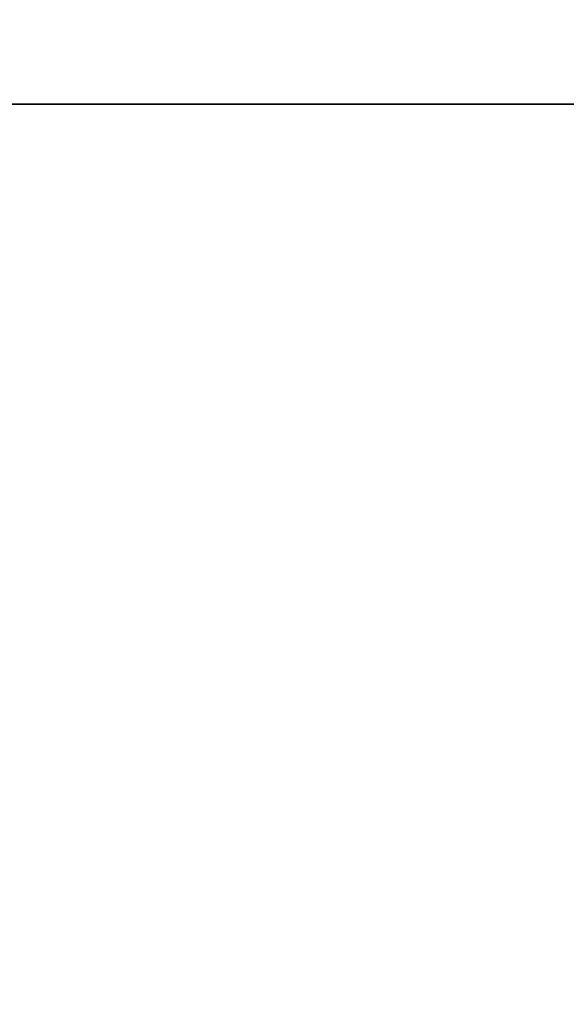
# Model space of a CAD drawing. Header units: centimetres. Extents: x -30.2 to 14.9, y -8.2 to 52.9.
# Tile 166 of 256: x -21.013 to -20.847, y -5.667 to -5.368. Entities that reach past the tile are written whole.
import ezdxf

# ---------------------------------------------------------------- set-up
doc = ezdxf.new("R2010")
doc.units = ezdxf.units.CM
doc.layers.add('RF411304_Door', color=7, linetype='Continuous', true_color=0xb11c95)
doc.layers.add('RF411304_Scharnier', color=7, linetype='Continuous', true_color=0xb1581b)

msp = doc.modelspace()

# ---------------------------------------------------------------- meshes
at = {"layer": 'RF411304_Door', "color": 201, "true_color": 0xd59ae5}
mesh = msp.add_polyface(dxfattribs=at)
corners = [(13.74234, -7.55948, 24.24458), (-29.19053, -7.55948, 24.24458), (-29.19054, -7.55948, 201.72992), (13.74234, -7.55948, 201.72992), (13.74234, -5.39328, 24.24458), (-29.19053, -5.39328, 24.24458), (-29.19054, -5.39328, 201.72992), (13.74234, -5.39328, 201.72992)]
mesh.append_faces([[corners[k] for k in face] for face in [(0, 1, 5), (5, 4, 0), (1, 2, 6), (6, 5, 1), (2, 3, 7), (7, 6, 2), (3, 0, 4), (4, 7, 3), (6, 7, 4), (4, 5, 6), (3, 2, 1), (1, 0, 3)]], dxfattribs={"vtx2": -1, "color": 201})
at = {"layer": 'RF411304_Scharnier', "color": 213, "true_color": 0xe158c7}
mesh = msp.add_polyface(dxfattribs=at)
corners = [(-20.68664, -1.04068, 18.61226), (-20.68664, -1.04068, 18.56226), (-28.33545, -1.65627, 18.56226), (-20.79461, -4.78978, 18.61226), (-20.79461, -4.78978, 18.56226), (-17.63814, -5.65753, 18.56226), (-17.63814, -5.65753, 18.61226), (-21.22363, -4.70726, 18.61226), (-21.22363, -4.70726, 18.56226), (-21.66071, -4.68862, 18.61226), (-21.66071, -4.68862, 18.56226), (-23.59864, -4.79029, 18.61226), (-23.59864, -4.79029, 18.56226), (-24.51698, -4.88901, 18.61226), (-20.68678, -1.05073, 18.53226), (-28.3303, -1.66589, 18.53226), (-20.79233, -4.78004, 18.53226), (-17.63605, -5.64773, 18.53226), (-21.22247, -4.6973, 18.53226), (-21.66076, -4.67861, 18.53226), (-23.59943, -4.78032, 18.53226), (-24.51698, -4.88901, 18.56226), (-20.68722, -1.08086, 18.50226), (-28.31484, -1.69474, 18.50226), (-20.78551, -4.7508, 18.50226), (-17.62978, -5.61834, 18.50226), (-21.21898, -4.66742, 18.50226), (-21.66091, -4.64857, 18.50226), (-23.60182, -4.7504, 18.50226), (-24.52234, -4.84936, 18.50226), (-25.41141, -4.99443, 18.50226)]
mesh.append_faces([[corners[k] for k in face] for face in [(22, 25, 24), (22, 24, 26), (22, 26, 27), (22, 27, 28), (22, 28, 29), (22, 29, 30)]], dxfattribs={"vtx0": -1, "vtx2": -1, "color": 213})
mesh.append_faces([[corners[k] for k in face] for face in [(0, 1, 2), (3, 4, 5), (5, 6, 3), (7, 8, 4), (4, 3, 7), (9, 10, 8), (8, 7, 9), (11, 12, 10), (10, 9, 11), (12, 11, 13), (1, 14, 15), (4, 16, 17), (8, 18, 16), (16, 4, 8), (10, 19, 18), (18, 8, 10), (12, 20, 19), (19, 10, 12), (20, 12, 21), (14, 22, 23), (16, 24, 25), (18, 26, 24), (24, 16, 18), (19, 27, 26), (26, 18, 19), (20, 28, 27), (27, 19, 20)]], dxfattribs={"vtx2": -1, "color": 213})

doc.saveas('drawing.dxf')
